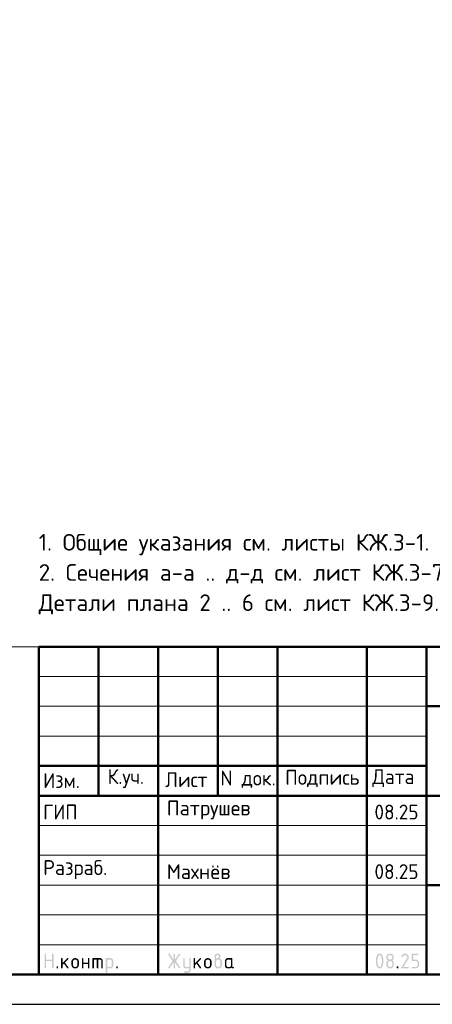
# Model space of a CAD drawing. Header units: millimetres. Extents: x 0 to 59400, y 0 to 42000.
# Tile 18 of 31: x 40082 to 46994, y 0 to 16519. Entities that reach past the tile are written whole.
import ezdxf

# ---------------------------------------------------------------- set-up
doc = ezdxf.new("R2010")
doc.units = ezdxf.units.MM
doc.layers.add('Standard', color=7, linetype='Continuous', lineweight=25)
doc.styles.add('ISOCPEUR', font='txt')

msp = doc.modelspace()

# ---------------------------------------------------------------- hatches: boundary and pattern name
at = {"layer": 'Standard', "linetype": 'Continuous', "lineweight": 25, "transparency": 33554687}
for points in [[(40499, 614), (40499, 839), (40499, 840), (40499, 842), (40499, 843), (40500, 844), (40500, 845), (40501, 846), (40501, 847), (40502, 848), (40503, 849), (40504, 850), (40505, 850), (40506, 851), (40507, 851), (40509, 851), (40510, 851), (40512, 851), (40513, 851), (40515, 851), (40516, 851), (40517, 851), (40518, 850), (40519, 850), (40520, 849), (40521, 848), (40522, 847), (40522, 846), (40523, 845), (40523, 844), (40524, 843), (40524, 842), (40524, 840), (40524, 839), (40524, 751), (40624, 751), (40624, 839), (40624, 840), (40624, 842), (40624, 843), (40625, 844), (40625, 845), (40626, 846), (40626, 847), (40627, 848), (40628, 849), (40629, 850), (40630, 850), (40631, 851), (40632, 851), (40633, 851), (40635, 851), (40636, 851), (40638, 851), (40639, 851), (40641, 851), (40642, 851), (40643, 850), (40644, 850), (40645, 849), (40646, 848), (40647, 847), (40647, 846), (40648, 845), (40648, 844), (40649, 843), (40649, 842), (40649, 840), (40649, 839), (40649, 614), (40649, 612), (40649, 611), (40649, 609), (40648, 608), (40648, 607), (40647, 606), (40647, 605), (40646, 604), (40645, 604), (40644, 603), (40643, 602), (40642, 602), (40641, 602), (40639, 601), (40638, 601), (40636, 601), (40635, 601), (40633, 601), (40632, 602), (40631, 602), (40630, 602), (40629, 603), (40628, 604), (40627, 604), (40626, 605), (40626, 606), (40625, 607), (40625, 608), (40624, 609), (40624, 611), (40624, 612), (40624, 614), (40624, 726), (40524, 726), (40524, 614), (40524, 612), (40524, 611), (40524, 609), (40523, 608), (40523, 607), (40522, 606), (40522, 605), (40521, 604), (40520, 604), (40519, 603), (40518, 602), (40517, 602), (40516, 602), (40515, 601), (40513, 601), (40512, 601), (40510, 601), (40509, 601), (40507, 602), (40506, 602), (40505, 602), (40504, 603), (40503, 604), (40502, 604), (40501, 605), (40501, 606), (40500, 607), (40500, 608), (40499, 609), (40499, 611), (40499, 612)], [(42659, 704), (42594, 607), (42593, 605), (42592, 604), (42591, 603), (42590, 603), (42588, 602), (42587, 602), (42585, 601), (42583, 601), (42582, 601), (42580, 601), (42579, 602), (42578, 602), (42577, 603), (42576, 603), (42575, 604), (42574, 605), (42573, 605), (42573, 606), (42572, 607), (42572, 609), (42571, 610), (42571, 611), (42571, 613), (42571, 614), (42571, 616), (42572, 618), (42572, 619), (42573, 621), (42643, 726), (42573, 832), (42572, 833), (42572, 835), (42571, 837), (42571, 838), (42571, 840), (42571, 841), (42571, 843), (42572, 844), (42572, 845), (42573, 846), (42573, 847), (42574, 848), (42575, 849), (42576, 849), (42577, 850), (42578, 850), (42579, 851), (42581, 851), (42582, 851), (42584, 851), (42585, 851), (42587, 851), (42588, 851), (42589, 850), (42591, 849), (42592, 848), (42593, 847), (42594, 846), (42659, 749), (42659, 839), (42659, 840), (42659, 842), (42659, 843), (42659, 844), (42660, 845), (42660, 846), (42661, 847), (42662, 848), (42662, 849), (42663, 850), (42664, 850), (42666, 851), (42667, 851), (42668, 851), (42669, 851), (42671, 851), (42673, 851), (42674, 851), (42675, 851), (42677, 851), (42678, 850), (42679, 850), (42680, 849), (42680, 848), (42681, 847), (42682, 846), (42682, 845), (42683, 844), (42683, 843), (42683, 842), (42684, 840), (42684, 839), (42684, 749), (42748, 846), (42749, 847), (42750, 848), (42751, 849), (42753, 850), (42754, 851), (42756, 851), (42757, 851), (42759, 851), (42760, 851), (42761, 851), (42762, 851), (42763, 850), (42765, 850), (42766, 849), (42767, 848), (42767, 847), (42768, 847), (42769, 846), (42770, 845), (42770, 843), (42771, 842), (42771, 841), (42771, 840), (42771, 839), (42771, 837), (42771, 835), (42770, 833), (42769, 832), (42699, 726), (42769, 621), (42770, 619), (42771, 617), (42771, 616), (42771, 614), (42771, 613), (42771, 611), (42771, 610), (42770, 609), (42770, 608), (42769, 607), (42768, 606), (42768, 605), (42767, 604), (42766, 603), (42765, 603), (42764, 602), (42763, 602), (42761, 602), (42760, 601), (42759, 601), (42757, 601), (42756, 602), (42754, 602), (42753, 603), (42751, 603), (42750, 604), (42749, 605), (42748, 607), (42684, 704), (42684, 614), (42684, 612), (42683, 611), (42683, 609), (42683, 608), (42682, 607), (42682, 606), (42681, 605), (42680, 604), (42680, 604), (42679, 603), (42678, 602), (42677, 602), (42675, 602), (42674, 601), (42673, 601), (42671, 601), (42669, 601), (42668, 601), (42667, 602), (42666, 602), (42664, 602), (42663, 603), (42662, 604), (42662, 604), (42661, 605), (42660, 606), (42660, 607), (42659, 608), (42659, 609), (42659, 611), (42659, 612), (42659, 614)], [(46537, 851), (46540, 851), (46544, 851), (46547, 851), (46550, 850), (46553, 850), (46556, 849), (46558, 848), (46561, 847), (46564, 846), (46567, 844), (46569, 843), (46572, 841), (46574, 839), (46577, 837), (46579, 835), (46581, 833), (46584, 831), (46586, 828), (46588, 826), (46589, 823), (46591, 821), (46592, 818), (46594, 816), (46595, 813), (46596, 810), (46597, 807), (46598, 804), (46598, 801), (46599, 798), (46599, 795), (46600, 792), (46600, 789), (46600, 784), (46599, 780), (46598, 775), (46597, 771), (46595, 766), (46593, 762), (46591, 757), (46588, 753), (46510, 626), (46587, 626), (46589, 626), (46590, 626), (46591, 626), (46593, 626), (46594, 625), (46595, 625), (46596, 624), (46597, 623), (46597, 622), (46598, 621), (46598, 620), (46599, 619), (46599, 618), (46599, 617), (46600, 615), (46600, 614), (46600, 612), (46599, 611), (46599, 610), (46599, 608), (46598, 607), (46598, 606), (46597, 605), (46597, 604), (46596, 604), (46595, 603), (46594, 602), (46593, 602), (46591, 602), (46590, 601), (46589, 601), (46587, 601), (46487, 601), (46486, 601), (46484, 601), (46483, 602), (46482, 602), (46481, 602), (46480, 603), (46479, 604), (46478, 604), (46477, 605), (46476, 606), (46476, 607), (46475, 608), (46475, 609), (46475, 611), (46475, 612), (46475, 614), (46475, 616), (46475, 617), (46476, 619), (46477, 621), (46568, 768), (46570, 771), (46571, 773), (46572, 776), (46573, 778), (46574, 781), (46574, 783), (46575, 786), (46575, 789), (46575, 793), (46574, 796), (46573, 800), (46572, 803), (46571, 806), (46568, 809), (46566, 813), (46564, 815), (46561, 818), (46558, 820), (46555, 822), (46552, 823), (46548, 825), (46545, 826), (46541, 826), (46537, 826), (46535, 826), (46532, 826), (46529, 825), (46527, 824), (46524, 823), (46522, 822), (46519, 820), (46517, 818), (46514, 816), (46512, 814), (46510, 812), (46507, 809), (46505, 806), (46503, 802), (46500, 799), (46498, 795), (46497, 793), (46496, 792), (46495, 791), (46494, 790), (46492, 790), (46491, 789), (46489, 789), (46487, 789), (46486, 789), (46484, 789), (46483, 789), (46482, 790), (46481, 790), (46480, 791), (46479, 791), (46478, 792), (46477, 793), (46476, 794), (46476, 795), (46475, 796), (46475, 797), (46475, 798), (46475, 800), (46475, 801), (46475, 803), (46475, 804), (46475, 805), (46476, 806), (46479, 812), (46482, 817), (46485, 822), (46488, 826), (46492, 830), (46495, 834), (46499, 837), (46503, 840), (46507, 843), (46511, 845), (46515, 847), (46519, 848), (46523, 850), (46528, 851), (46532, 851)], [(46650, 739), (46650, 839), (46650, 840), (46650, 842), (46650, 843), (46650, 844), (46651, 845), (46651, 846), (46652, 847), (46653, 848), (46653, 849), (46654, 850), (46655, 850), (46657, 851), (46658, 851), (46659, 851), (46660, 851), (46662, 851), (46749, 851), (46751, 851), (46752, 851), (46754, 851), (46755, 851), (46756, 850), (46757, 850), (46758, 849), (46759, 848), (46759, 847), (46760, 846), (46761, 845), (46761, 844), (46761, 843), (46762, 842), (46762, 840), (46762, 839), (46762, 837), (46762, 836), (46761, 834), (46761, 833), (46761, 832), (46760, 831), (46759, 830), (46759, 829), (46758, 829), (46757, 828), (46756, 827), (46755, 827), (46754, 827), (46752, 826), (46751, 826), (46749, 826), (46675, 826), (46675, 751), (46712, 751), (46715, 751), (46718, 751), (46721, 751), (46724, 750), (46727, 750), (46730, 749), (46733, 748), (46736, 747), (46739, 746), (46741, 744), (46744, 743), (46747, 741), (46749, 739), (46751, 737), (46754, 735), (46756, 733), (46758, 731), (46760, 728), (46762, 726), (46764, 723), (46766, 721), (46767, 718), (46769, 715), (46770, 713), (46771, 710), (46772, 707), (46773, 704), (46773, 701), (46774, 698), (46774, 695), (46774, 692), (46774, 689), (46774, 664), (46774, 661), (46774, 657), (46774, 654), (46773, 651), (46773, 648), (46772, 645), (46771, 643), (46770, 640), (46769, 637), (46767, 634), (46766, 632), (46764, 629), (46762, 627), (46760, 624), (46758, 622), (46756, 620), (46754, 617), (46751, 615), (46749, 613), (46746, 612), (46744, 610), (46741, 608), (46739, 607), (46736, 606), (46733, 605), (46730, 604), (46727, 603), (46724, 602), (46721, 602), (46718, 602), (46715, 601), (46712, 601), (46662, 601), (46660, 601), (46659, 601), (46658, 602), (46657, 602), (46655, 602), (46654, 603), (46653, 604), (46653, 604), (46652, 605), (46651, 606), (46651, 607), (46650, 608), (46650, 610), (46650, 611), (46650, 612), (46650, 614), (46650, 615), (46650, 617), (46650, 618), (46650, 619), (46651, 620), (46651, 621), (46652, 622), (46653, 623), (46653, 624), (46654, 625), (46655, 625), (46657, 626), (46658, 626), (46659, 626), (46660, 626), (46662, 626), (46712, 626), (46716, 626), (46719, 627), (46723, 628), (46726, 629), (46730, 630), (46733, 632), (46736, 634), (46738, 637), (46741, 640), (46743, 643), (46745, 646), (46747, 649), (46748, 653), (46749, 656), (46749, 660), (46749, 664), (46749, 689), (46749, 693), (46749, 696), (46748, 700), (46747, 703), (46745, 707), (46743, 710), (46741, 713), (46738, 715), (46736, 718), (46733, 720), (46730, 722), (46726, 724), (46723, 725), (46719, 726), (46716, 726), (46712, 726), (46662, 726), (46660, 726), (46659, 726), (46658, 727), (46657, 727), (46655, 727), (46654, 728), (46653, 729), (46653, 729), (46652, 730), (46651, 731), (46651, 732), (46650, 733), (46650, 734), (46650, 736), (46650, 737)], [(40799, 694), (40878, 773), (40878, 773), (40879, 774), (40880, 775), (40882, 775), (40883, 776), (40884, 776), (40885, 776), (40886, 776), (40888, 776), (40889, 776), (40891, 776), (40892, 775), (40893, 775), (40894, 774), (40895, 774), (40896, 773), (40897, 772), (40897, 771), (40898, 770), (40898, 769), (40899, 768), (40899, 767), (40899, 765), (40899, 764), (40899, 762), (40899, 761), (40898, 760), (40898, 759), (40897, 758), (40897, 757), (40896, 756), (40895, 755), (40840, 700), (40896, 621), (40898, 619), (40898, 617), (40899, 616), (40899, 614), (40899, 612), (40899, 611), (40899, 609), (40898, 608), (40898, 607), (40897, 606), (40897, 605), (40896, 604), (40895, 604), (40894, 603), (40893, 602), (40892, 602), (40891, 602), (40889, 601), (40888, 601), (40886, 601), (40885, 601), (40883, 602), (40882, 602), (40880, 603), (40879, 603), (40878, 604), (40877, 605), (40876, 607), (40822, 682), (40799, 659), (40799, 614), (40799, 612), (40799, 611), (40799, 609), (40798, 608), (40798, 607), (40797, 606), (40797, 605), (40796, 604), (40795, 604), (40794, 603), (40793, 602), (40792, 602), (40791, 602), (40789, 601), (40788, 601), (40786, 601), (40785, 601), (40783, 601), (40782, 602), (40781, 602), (40780, 602), (40779, 603), (40778, 604), (40777, 604), (40776, 605), (40776, 606), (40775, 607), (40775, 608), (40774, 609), (40774, 611), (40774, 612), (40774, 614), (40774, 764), (40774, 765), (40774, 767), (40774, 768), (40775, 769), (40775, 770), (40776, 771), (40776, 772), (40777, 773), (40778, 774), (40779, 774), (40780, 775), (40781, 775), (40782, 776), (40783, 776), (40785, 776), (40786, 776), (40788, 776), (40789, 776), (40791, 776), (40792, 775), (40793, 775), (40794, 774), (40795, 774), (40796, 773), (40797, 772), (40797, 771), (40798, 770), (40798, 769), (40799, 768), (40799, 767), (40799, 765), (40799, 764)], [(41149, 676), (41149, 614), (41149, 612), (41148, 611), (41148, 609), (41148, 608), (41147, 607), (41147, 606), (41146, 605), (41146, 604), (41145, 604), (41144, 603), (41143, 602), (41142, 602), (41140, 602), (41139, 601), (41138, 601), (41136, 601), (41135, 601), (41133, 601), (41132, 602), (41131, 602), (41129, 602), (41129, 603), (41128, 604), (41127, 604), (41126, 605), (41125, 606), (41125, 607), (41124, 608), (41124, 609), (41124, 611), (41124, 612), (41124, 614), (41124, 764), (41124, 765), (41124, 767), (41124, 768), (41124, 769), (41125, 770), (41125, 771), (41126, 772), (41127, 773), (41128, 774), (41129, 774), (41129, 775), (41131, 775), (41132, 776), (41133, 776), (41135, 776), (41136, 776), (41138, 776), (41139, 776), (41140, 776), (41142, 775), (41143, 775), (41144, 774), (41145, 774), (41146, 773), (41146, 772), (41147, 771), (41147, 770), (41148, 769), (41148, 768), (41148, 767), (41149, 765), (41149, 764), (41149, 701), (41223, 701), (41223, 764), (41223, 765), (41224, 767), (41224, 768), (41224, 769), (41225, 770), (41225, 771), (41226, 772), (41226, 773), (41227, 774), (41228, 774), (41229, 775), (41230, 775), (41232, 776), (41233, 776), (41234, 776), (41236, 776), (41237, 776), (41239, 776), (41240, 776), (41241, 775), (41243, 775), (41243, 774), (41244, 774), (41245, 773), (41246, 772), (41247, 771), (41247, 770), (41248, 769), (41248, 768), (41248, 767), (41248, 765), (41248, 764), (41248, 614), (41248, 612), (41248, 611), (41248, 609), (41248, 608), (41247, 607), (41247, 606), (41246, 605), (41245, 604), (41244, 604), (41243, 603), (41243, 602), (41241, 602), (41240, 602), (41239, 601), (41237, 601), (41236, 601), (41234, 601), (41233, 601), (41232, 602), (41230, 602), (41229, 602), (41228, 603), (41227, 604), (41226, 604), (41226, 605), (41225, 606), (41225, 607), (41224, 608), (41224, 609), (41224, 611), (41223, 612), (41223, 614), (41223, 676)], [(41311, 776), (41423, 776), (41426, 776), (41428, 776), (41431, 776), (41433, 775), (41436, 775), (41438, 774), (41440, 773), (41443, 773), (41445, 772), (41447, 770), (41449, 769), (41451, 768), (41453, 767), (41455, 765), (41457, 763), (41459, 762), (41461, 760), (41462, 758), (41464, 756), (41465, 754), (41467, 752), (41468, 750), (41469, 748), (41470, 745), (41471, 743), (41471, 741), (41472, 739), (41472, 736), (41473, 734), (41473, 731), (41473, 729), (41473, 726), (41473, 614), (41473, 612), (41473, 611), (41473, 609), (41473, 608), (41472, 607), (41472, 606), (41471, 605), (41470, 604), (41469, 604), (41468, 603), (41467, 602), (41466, 602), (41465, 602), (41464, 601), (41462, 601), (41461, 601), (41459, 601), (41458, 601), (41457, 602), (41455, 602), (41454, 602), (41453, 603), (41452, 604), (41451, 604), (41451, 605), (41450, 606), (41449, 607), (41449, 608), (41449, 609), (41448, 611), (41448, 612), (41448, 614), (41448, 726), (41448, 729), (41448, 731), (41447, 734), (41446, 736), (41446, 738), (41444, 740), (41443, 742), (41441, 744), (41439, 746), (41437, 747), (41435, 748), (41433, 749), (41431, 750), (41428, 751), (41426, 751), (41423, 751), (41398, 751), (41398, 614), (41398, 612), (41398, 611), (41398, 609), (41398, 608), (41397, 607), (41397, 606), (41396, 605), (41395, 604), (41395, 604), (41394, 603), (41393, 602), (41391, 602), (41390, 602), (41389, 601), (41387, 601), (41386, 601), (41384, 601), (41383, 601), (41382, 602), (41380, 602), (41379, 602), (41378, 603), (41377, 604), (41377, 604), (41376, 605), (41375, 606), (41375, 607), (41374, 608), (41374, 609), (41374, 611), (41373, 612), (41373, 614), (41373, 751), (41324, 751), (41324, 614), (41324, 612), (41323, 611), (41323, 609), (41323, 608), (41322, 607), (41322, 606), (41321, 605), (41320, 604), (41320, 604), (41319, 603), (41318, 602), (41316, 602), (41315, 602), (41314, 601), (41313, 601), (41311, 601), (41309, 601), (41308, 601), (41307, 602), (41306, 602), (41304, 602), (41303, 603), (41302, 604), (41302, 604), (41301, 605), (41300, 606), (41300, 607), (41299, 608), (41299, 609), (41299, 611), (41298, 612), (41298, 614), (41298, 764), (41298, 765), (41299, 767), (41299, 768), (41299, 769), (41300, 770), (41300, 771), (41301, 772), (41302, 773), (41302, 774), (41303, 774), (41304, 775), (41305, 775), (41307, 776), (41308, 776), (41309, 776)], [(42921, 576), (42921, 601), (42871, 601), (42868, 601), (42866, 602), (42863, 602), (42861, 602), (42858, 603), (42856, 603), (42854, 604), (42852, 605), (42849, 606), (42847, 607), (42845, 608), (42843, 609), (42841, 611), (42839, 612), (42837, 614), (42836, 616), (42834, 618), (42832, 620), (42831, 622), (42829, 624), (42828, 626), (42827, 628), (42826, 630), (42825, 632), (42824, 634), (42823, 637), (42822, 639), (42822, 641), (42822, 644), (42821, 646), (42821, 649), (42821, 651), (42821, 764), (42821, 765), (42821, 767), (42821, 768), (42822, 769), (42822, 770), (42823, 771), (42823, 772), (42824, 773), (42825, 774), (42826, 774), (42827, 775), (42828, 775), (42829, 776), (42831, 776), (42832, 776), (42834, 776), (42835, 776), (42837, 776), (42838, 776), (42839, 775), (42840, 775), (42841, 774), (42842, 774), (42843, 773), (42844, 772), (42844, 771), (42845, 770), (42845, 769), (42846, 768), (42846, 767), (42846, 765), (42846, 764), (42846, 651), (42846, 649), (42847, 646), (42847, 644), (42848, 642), (42849, 640), (42850, 638), (42852, 636), (42854, 634), (42855, 632), (42857, 630), (42859, 629), (42862, 628), (42864, 627), (42866, 627), (42868, 626), (42871, 626), (42921, 626), (42921, 764), (42921, 765), (42921, 767), (42921, 768), (42922, 769), (42922, 770), (42923, 771), (42923, 772), (42924, 773), (42925, 774), (42926, 774), (42927, 775), (42928, 775), (42929, 776), (42930, 776), (42932, 776), (42933, 776), (42935, 776), (42936, 776), (42938, 776), (42939, 775), (42940, 775), (42941, 774), (42942, 774), (42943, 773), (42944, 772), (42944, 771), (42945, 770), (42945, 769), (42945, 768), (42946, 767), (42946, 765), (42946, 764), (42946, 576), (42946, 574), (42946, 571), (42945, 569), (42945, 566), (42945, 564), (42944, 562), (42943, 559), (42942, 557), (42941, 555), (42940, 553), (42939, 551), (42938, 549), (42937, 547), (42935, 545), (42933, 543), (42932, 541), (42930, 539), (42928, 538), (42926, 536), (42924, 535), (42922, 533), (42920, 532), (42918, 531), (42916, 530), (42914, 529), (42911, 528), (42909, 528), (42907, 527), (42904, 527), (42902, 527), (42899, 526), (42897, 526), (42846, 526), (42845, 526), (42843, 527), (42842, 527), (42841, 527), (42840, 528), (42839, 528), (42838, 529), (42837, 529), (42836, 530), (42835, 531), (42835, 532), (42834, 533), (42834, 535), (42834, 536), (42834, 537), (42834, 539), (42834, 540), (42834, 541), (42834, 542), (42835, 544), (42835, 545), (42836, 546), (42836, 547), (42837, 548), (42838, 549), (42839, 549), (42840, 550), (42842, 550), (42843, 551), (42844, 551), (42845, 551), (42846, 551), (42896, 551), (42899, 551), (42901, 552), (42903, 552), (42906, 553), (42908, 554), (42910, 555), (42912, 557), (42914, 558), (42915, 560), (42917, 562), (42918, 564), (42919, 566), (42920, 568), (42920, 571), (42921, 573)], [(43021, 694), (43100, 773), (43100, 773), (43101, 774), (43102, 775), (43104, 775), (43105, 776), (43106, 776), (43107, 776), (43108, 776), (43110, 776), (43111, 776), (43113, 776), (43114, 775), (43115, 775), (43116, 774), (43117, 774), (43118, 773), (43119, 772), (43119, 771), (43120, 770), (43120, 769), (43121, 768), (43121, 767), (43121, 765), (43121, 764), (43121, 762), (43121, 761), (43121, 760), (43120, 759), (43120, 758), (43119, 757), (43118, 756), (43117, 755), (43062, 700), (43119, 621), (43120, 619), (43120, 617), (43121, 616), (43121, 614), (43121, 612), (43121, 611), (43121, 609), (43120, 608), (43120, 607), (43119, 606), (43119, 605), (43118, 604), (43117, 604), (43116, 603), (43115, 602), (43114, 602), (43113, 602), (43111, 601), (43110, 601), (43108, 601), (43107, 601), (43105, 602), (43104, 602), (43103, 603), (43101, 603), (43100, 604), (43099, 605), (43098, 607), (43044, 682), (43021, 659), (43021, 614), (43021, 612), (43021, 611), (43021, 609), (43020, 608), (43020, 607), (43019, 606), (43019, 605), (43018, 604), (43017, 604), (43016, 603), (43015, 602), (43014, 602), (43013, 602), (43011, 601), (43010, 601), (43008, 601), (43007, 601), (43006, 601), (43004, 602), (43003, 602), (43002, 602), (43001, 603), (43000, 604), (42999, 604), (42998, 605), (42998, 606), (42997, 607), (42997, 608), (42996, 609), (42996, 611), (42996, 612), (42996, 614), (42996, 764), (42996, 765), (42996, 767), (42996, 768), (42997, 769), (42997, 770), (42998, 771), (42998, 772), (42999, 773), (43000, 774), (43001, 774), (43002, 775), (43003, 775), (43004, 776), (43006, 776), (43007, 776), (43008, 776), (43010, 776), (43011, 776), (43013, 776), (43014, 775), (43015, 775), (43016, 774), (43017, 774), (43018, 773), (43019, 772), (43019, 771), (43020, 770), (43020, 769), (43021, 768), (43021, 767), (43021, 765), (43021, 764)], [(40699, 626), (40699, 628), (40699, 629), (40699, 631), (40700, 632), (40700, 633), (40701, 634), (40701, 635), (40702, 636), (40703, 637), (40704, 637), (40705, 638), (40706, 638), (40707, 638), (40709, 639), (40710, 639), (40712, 639), (40713, 639), (40714, 639), (40716, 638), (40717, 638), (40718, 638), (40719, 637), (40720, 637), (40721, 636), (40722, 635), (40722, 634), (40723, 633), (40723, 632), (40724, 631), (40724, 629), (40724, 628), (40724, 626), (40724, 614), (40724, 612), (40724, 611), (40724, 610), (40723, 608), (40723, 607), (40722, 606), (40722, 605), (40721, 604), (40720, 604), (40719, 603), (40718, 602), (40717, 602), (40716, 602), (40714, 601), (40713, 601), (40712, 601), (40710, 601), (40709, 601), (40707, 602), (40706, 602), (40705, 602), (40704, 603), (40703, 604), (40702, 604), (40701, 605), (40701, 606), (40700, 607), (40700, 608), (40699, 610), (40699, 611), (40699, 612), (40699, 614)], [(41698, 626), (41698, 628), (41698, 629), (41699, 631), (41699, 632), (41699, 633), (41700, 634), (41701, 635), (41701, 636), (41702, 637), (41703, 637), (41704, 638), (41705, 638), (41707, 638), (41708, 639), (41709, 639), (41711, 639), (41712, 639), (41714, 639), (41715, 638), (41716, 638), (41717, 638), (41718, 637), (41719, 637), (41720, 636), (41721, 635), (41722, 634), (41722, 633), (41723, 632), (41723, 631), (41723, 629), (41723, 628), (41723, 626), (41723, 614), (41723, 612), (41723, 611), (41723, 610), (41723, 608), (41722, 607), (41722, 606), (41721, 605), (41720, 604), (41719, 604), (41718, 603), (41717, 602), (41716, 602), (41715, 602), (41714, 601), (41712, 601), (41711, 601), (41709, 601), (41708, 601), (41707, 602), (41705, 602), (41704, 602), (41703, 603), (41702, 604), (41701, 604), (41701, 605), (41700, 606), (41699, 607), (41699, 608), (41699, 610), (41698, 611), (41698, 612), (41698, 614)], [(46400, 626), (46400, 628), (46400, 629), (46400, 631), (46401, 632), (46401, 633), (46402, 634), (46402, 635), (46403, 636), (46404, 637), (46405, 637), (46406, 638), (46407, 638), (46408, 638), (46409, 639), (46411, 639), (46412, 639), (46414, 639), (46415, 639), (46417, 638), (46418, 638), (46419, 638), (46420, 637), (46421, 637), (46422, 636), (46423, 635), (46423, 634), (46424, 633), (46424, 632), (46424, 631), (46425, 629), (46425, 628), (46425, 626), (46425, 614), (46425, 612), (46425, 611), (46424, 610), (46424, 608), (46424, 607), (46423, 606), (46423, 605), (46422, 604), (46421, 604), (46420, 603), (46419, 602), (46418, 602), (46417, 602), (46415, 601), (46414, 601), (46412, 601), (46411, 601), (46409, 601), (46408, 602), (46407, 602), (46406, 602), (46405, 603), (46404, 604), (46403, 604), (46402, 605), (46402, 606), (46401, 607), (46401, 608), (46400, 610), (46400, 611), (46400, 612), (46400, 614)]]:
    msp.add_hatch(color=7, dxfattribs=at).paths.add_polyline_path(points, flags=16)
h = msp.add_hatch(color=7, dxfattribs=at)
h.paths.add_polyline_path([(43371, 764), (43375, 767), (43379, 769), (43382, 772), (43386, 773), (43390, 775), (43393, 775), (43397, 776), (43400, 776), (43402, 776), (43404, 777), (43406, 777), (43407, 778), (43409, 779), (43411, 781), (43413, 783), (43414, 785), (43416, 787), (43417, 789), (43418, 791), (43419, 793), (43420, 795), (43420, 797), (43421, 799), (43421, 801), (43421, 804), (43420, 806), (43420, 809), (43419, 811), (43418, 813), (43417, 815), (43415, 817), (43414, 819), (43412, 821), (43410, 822), (43408, 824), (43405, 824), (43403, 825), (43401, 826), (43398, 826), (43396, 826), (43393, 826), (43391, 826), (43388, 825), (43386, 824), (43384, 823), (43382, 822), (43380, 821), (43378, 819), (43376, 817), (43375, 815), (43373, 813), (43373, 811), (43372, 809), (43371, 806), (43371, 804), (43371, 801)])
h.paths.add_polyline_path([(43433, 771), (43437, 769), (43441, 767), (43445, 765), (43448, 762), (43452, 759), (43455, 756), (43458, 752), (43460, 748), (43463, 744), (43465, 740), (43467, 736), (43468, 732), (43469, 727), (43470, 723), (43470, 718), (43470, 714), (43470, 664), (43470, 661), (43470, 657), (43470, 654), (43469, 651), (43469, 648), (43468, 645), (43467, 642), (43466, 640), (43465, 637), (43463, 634), (43462, 632), (43460, 629), (43458, 627), (43456, 624), (43454, 622), (43452, 619), (43450, 617), (43448, 615), (43445, 613), (43443, 612), (43440, 610), (43437, 608), (43435, 607), (43432, 606), (43429, 605), (43426, 604), (43424, 603), (43421, 602), (43418, 602), (43414, 602), (43411, 601), (43408, 601), (43405, 601), (43402, 602), (43399, 602), (43396, 602), (43393, 603), (43390, 604), (43387, 605), (43384, 606), (43381, 607), (43379, 608), (43376, 610), (43373, 612), (43371, 613), (43368, 615), (43366, 617), (43364, 620), (43362, 622), (43360, 624), (43358, 627), (43356, 629), (43354, 632), (43353, 634), (43351, 637), (43350, 640), (43349, 643), (43348, 645), (43347, 648), (43347, 651), (43346, 654), (43346, 657), (43346, 661), (43346, 664), (43346, 801), (43346, 804), (43346, 806), (43346, 809), (43347, 811), (43347, 814), (43348, 816), (43348, 818), (43349, 821), (43350, 823), (43351, 825), (43353, 827), (43354, 829), (43355, 831), (43357, 833), (43358, 835), (43360, 837), (43362, 839), (43364, 840), (43366, 842), (43368, 843), (43370, 845), (43372, 846), (43374, 847), (43376, 848), (43379, 849), (43381, 849), (43383, 850), (43386, 850), (43388, 851), (43390, 851), (43393, 851), (43396, 851), (43398, 851), (43401, 851), (43403, 851), (43406, 850), (43408, 850), (43410, 849), (43413, 849), (43415, 848), (43417, 847), (43419, 846), (43421, 844), (43423, 843), (43425, 842), (43427, 840), (43429, 839), (43431, 837), (43433, 835), (43434, 833), (43436, 831), (43437, 829), (43439, 827), (43440, 825), (43441, 823), (43442, 821), (43443, 818), (43443, 816), (43444, 814), (43445, 811), (43445, 809), (43445, 806), (43445, 804), (43445, 801), (43445, 797), (43445, 792), (43444, 788), (43442, 784), (43441, 781), (43438, 777), (43436, 774)], flags=16)
h.paths.add_polyline_path([(43445, 664), (43445, 714), (43445, 718), (43445, 721), (43444, 725), (43443, 728), (43441, 732), (43439, 735), (43437, 738), (43435, 740), (43432, 743), (43429, 745), (43426, 747), (43423, 749), (43419, 750), (43416, 751), (43412, 751), (43408, 751), (43404, 751), (43401, 751), (43397, 750), (43394, 749), (43390, 747), (43387, 745), (43384, 743), (43382, 740), (43379, 738), (43377, 735), (43375, 732), (43373, 728), (43372, 725), (43371, 721), (43371, 718), (43371, 714), (43371, 664), (43371, 660), (43371, 656), (43372, 653), (43373, 649), (43375, 646), (43377, 643), (43379, 640), (43382, 637), (43384, 634), (43387, 632), (43390, 630), (43394, 629), (43397, 628), (43401, 627), (43404, 626), (43408, 626), (43412, 626), (43416, 627), (43419, 628), (43423, 629), (43426, 630), (43429, 633), (43432, 635), (43435, 637), (43437, 640), (43439, 643), (43441, 646), (43443, 649), (43444, 653), (43445, 656), (43445, 660)])
h = msp.add_hatch(color=7, dxfattribs=at)
h.paths.add_polyline_path([(46150, 726), (46150, 734), (46149, 742), (46149, 749), (46148, 756), (46147, 764), (46146, 771), (46145, 778), (46143, 785), (46142, 790), (46141, 795), (46139, 799), (46138, 803), (46136, 807), (46134, 810), (46132, 813), (46131, 816), (46129, 818), (46127, 820), (46124, 822), (46122, 824), (46120, 825), (46118, 826), (46115, 826), (46112, 826), (46110, 826), (46108, 826), (46105, 825), (46103, 824), (46101, 822), (46099, 820), (46096, 818), (46095, 816), (46093, 813), (46091, 810), (46089, 807), (46088, 803), (46086, 799), (46085, 794), (46083, 790), (46082, 785), (46080, 778), (46079, 770), (46078, 763), (46077, 756), (46076, 749), (46076, 741), (46075, 734), (46075, 726), (46075, 719), (46076, 711), (46076, 704), (46077, 696), (46078, 689), (46079, 682), (46080, 675), (46082, 668), (46083, 663), (46084, 658), (46086, 654), (46087, 650), (46089, 646), (46091, 643), (46093, 639), (46094, 637), (46096, 634), (46098, 632), (46101, 630), (46103, 629), (46105, 628), (46107, 627), (46110, 626), (46112, 626), (46115, 626), (46118, 627), (46120, 628), (46122, 629), (46124, 630), (46127, 632), (46129, 634), (46131, 637), (46132, 639), (46134, 643), (46136, 646), (46138, 650), (46139, 654), (46141, 658), (46142, 663), (46143, 668), (46145, 675), (46146, 682), (46147, 689), (46148, 696), (46149, 704), (46149, 711), (46150, 719)])
h.paths.add_polyline_path([(46175, 726), (46175, 721), (46175, 715), (46175, 710), (46174, 705), (46174, 699), (46173, 694), (46173, 689), (46172, 685), (46171, 680), (46171, 675), (46170, 671), (46169, 666), (46168, 662), (46166, 657), (46165, 653), (46164, 649), (46162, 643), (46160, 638), (46157, 633), (46155, 628), (46152, 624), (46149, 620), (46146, 616), (46143, 613), (46140, 610), (46136, 608), (46133, 606), (46129, 604), (46125, 603), (46121, 602), (46117, 601), (46112, 601), (46108, 601), (46104, 602), (46100, 603), (46096, 604), (46092, 606), (46089, 608), (46085, 610), (46082, 613), (46079, 616), (46076, 620), (46073, 624), (46070, 628), (46068, 632), (46065, 638), (46063, 643), (46061, 649), (46060, 653), (46059, 657), (46057, 661), (46056, 666), (46055, 670), (46054, 675), (46054, 680), (46053, 684), (46052, 689), (46052, 694), (46051, 699), (46051, 705), (46050, 710), (46050, 715), (46050, 721), (46050, 726), (46050, 732), (46050, 737), (46050, 743), (46051, 748), (46051, 753), (46052, 758), (46052, 763), (46053, 768), (46054, 773), (46054, 778), (46055, 782), (46056, 787), (46057, 791), (46059, 795), (46060, 800), (46061, 804), (46063, 810), (46065, 815), (46068, 820), (46070, 825), (46073, 829), (46076, 833), (46079, 836), (46082, 839), (46085, 842), (46089, 845), (46092, 847), (46096, 848), (46100, 850), (46104, 851), (46108, 851), (46112, 851), (46117, 851), (46121, 851), (46125, 850), (46129, 848), (46133, 847), (46136, 845), (46140, 842), (46143, 839), (46146, 836), (46149, 833), (46152, 829), (46155, 824), (46157, 820), (46160, 815), (46162, 810), (46164, 804), (46165, 799), (46166, 795), (46168, 791), (46169, 787), (46170, 782), (46171, 777), (46171, 773), (46172, 768), (46173, 763), (46173, 758), (46174, 753), (46174, 748), (46175, 743), (46175, 737), (46175, 732)], flags=16)
h = msp.add_hatch(color=7, dxfattribs=at)
h.paths.add_polyline_path([(46287, 626), (46291, 626), (46295, 627), (46298, 628), (46302, 629), (46305, 630), (46308, 632), (46311, 634), (46314, 637), (46317, 640), (46319, 643), (46321, 646), (46322, 649), (46323, 653), (46324, 656), (46325, 660), (46325, 664), (46325, 689), (46325, 693), (46324, 696), (46323, 700), (46322, 703), (46321, 707), (46319, 710), (46316, 713), (46314, 715), (46311, 718), (46308, 720), (46305, 722), (46302, 724), (46298, 725), (46295, 726), (46291, 726), (46287, 726), (46283, 726), (46280, 726), (46276, 725), (46273, 724), (46270, 722), (46267, 720), (46264, 718), (46261, 715), (46258, 713), (46256, 710), (46254, 707), (46253, 703), (46251, 700), (46251, 696), (46250, 693), (46250, 689), (46250, 664), (46250, 660), (46251, 656), (46251, 653), (46253, 649), (46254, 646), (46256, 643), (46258, 640), (46261, 637), (46264, 634), (46267, 632), (46270, 630), (46273, 629), (46276, 628), (46280, 627), (46283, 626)])
h.paths.add_polyline_path([(46287, 601), (46284, 601), (46281, 602), (46278, 602), (46275, 602), (46272, 603), (46269, 604), (46266, 605), (46263, 606), (46261, 607), (46258, 608), (46255, 610), (46253, 612), (46250, 613), (46248, 615), (46245, 617), (46243, 620), (46241, 622), (46239, 624), (46237, 627), (46235, 629), (46234, 632), (46232, 634), (46231, 637), (46230, 640), (46228, 643), (46228, 645), (46227, 648), (46226, 651), (46226, 654), (46225, 657), (46225, 661), (46225, 664), (46225, 689), (46225, 693), (46225, 696), (46226, 700), (46227, 704), (46227, 707), (46228, 710), (46230, 714), (46231, 717), (46233, 720), (46235, 723), (46237, 726), (46239, 729), (46241, 731), (46244, 734), (46247, 736), (46250, 739), (46247, 741), (46244, 744), (46241, 746), (46239, 749), (46237, 752), (46235, 755), (46233, 758), (46231, 761), (46230, 764), (46228, 767), (46227, 771), (46227, 774), (46226, 778), (46225, 781), (46225, 785), (46225, 789), (46225, 792), (46225, 795), (46226, 798), (46226, 801), (46227, 804), (46228, 807), (46228, 810), (46230, 813), (46231, 816), (46232, 818), (46234, 821), (46235, 823), (46237, 826), (46239, 828), (46241, 831), (46243, 833), (46245, 835), (46248, 837), (46250, 839), (46253, 841), (46255, 843), (46258, 844), (46261, 846), (46263, 847), (46266, 848), (46269, 849), (46272, 850), (46275, 850), (46278, 851), (46281, 851), (46284, 851), (46287, 851), (46291, 851), (46294, 851), (46297, 851), (46300, 850), (46303, 850), (46306, 849), (46309, 848), (46311, 847), (46314, 846), (46317, 844), (46319, 843), (46322, 841), (46324, 839), (46327, 837), (46329, 835), (46331, 833), (46334, 831), (46336, 828), (46338, 826), (46339, 823), (46341, 821), (46343, 818), (46344, 816), (46345, 813), (46346, 810), (46347, 807), (46348, 804), (46349, 801), (46349, 798), (46349, 795), (46350, 792), (46350, 789), (46350, 785), (46349, 781), (46349, 778), (46348, 774), (46347, 771), (46346, 767), (46345, 764), (46343, 761), (46342, 758), (46340, 755), (46338, 752), (46336, 749), (46333, 746), (46331, 744), (46328, 741), (46325, 739), (46329, 735), (46333, 732), (46337, 728), (46339, 724), (46342, 719), (46344, 715), (46346, 710), (46347, 705), (46348, 704), (46348, 702), (46348, 701), (46348, 699), (46349, 697), (46349, 695), (46349, 692), (46349, 690), (46349, 687), (46349, 684), (46350, 681), (46350, 678), (46350, 675), (46350, 671), (46350, 668), (46350, 664), (46350, 661), (46349, 657), (46349, 654), (46349, 651), (46348, 648), (46347, 645), (46346, 643), (46345, 640), (46344, 637), (46343, 634), (46341, 632), (46339, 629), (46338, 627), (46336, 624), (46334, 622), (46331, 620), (46329, 617), (46327, 615), (46324, 613), (46322, 612), (46319, 610), (46317, 608), (46314, 607), (46311, 606), (46309, 605), (46306, 604), (46303, 603), (46300, 602), (46297, 602), (46294, 602), (46291, 601)], flags=16)
h.paths.add_polyline_path([(46287, 751), (46291, 751), (46295, 752), (46298, 753), (46302, 754), (46305, 755), (46308, 757), (46311, 759), (46314, 762), (46317, 765), (46319, 768), (46321, 771), (46322, 774), (46323, 778), (46324, 781), (46325, 785), (46325, 789), (46325, 793), (46324, 796), (46323, 800), (46322, 803), (46321, 806), (46319, 809), (46316, 812), (46314, 815), (46311, 818), (46308, 820), (46305, 822), (46302, 823), (46298, 825), (46295, 826), (46291, 826), (46287, 826), (46283, 826), (46280, 826), (46276, 825), (46273, 823), (46270, 822), (46267, 820), (46264, 818), (46261, 815), (46258, 813), (46256, 810), (46254, 807), (46253, 803), (46251, 800), (46251, 796), (46250, 793), (46250, 789), (46250, 785), (46251, 781), (46251, 778), (46253, 774), (46254, 771), (46256, 768), (46258, 765), (46261, 762), (46264, 759), (46267, 757), (46270, 755), (46273, 754), (46276, 753), (46280, 752), (46283, 751)])
h = msp.add_hatch(color=7, dxfattribs=at)
h.paths.add_polyline_path([(40949, 664), (40949, 714), (40949, 717), (40949, 720), (40949, 723), (40950, 726), (40950, 729), (40951, 732), (40952, 735), (40953, 738), (40954, 740), (40956, 743), (40957, 746), (40959, 748), (40961, 751), (40963, 753), (40965, 756), (40967, 758), (40969, 760), (40972, 762), (40974, 764), (40977, 766), (40979, 768), (40982, 769), (40984, 770), (40987, 772), (40990, 773), (40993, 774), (40996, 774), (40999, 775), (41002, 776), (41005, 776), (41008, 776), (41011, 776), (41014, 776), (41018, 776), (41021, 776), (41024, 775), (41027, 774), (41030, 774), (41033, 773), (41035, 772), (41038, 770), (41041, 769), (41043, 768), (41046, 766), (41048, 764), (41051, 762), (41053, 760), (41055, 758), (41058, 756), (41060, 753), (41062, 751), (41063, 749), (41065, 746), (41066, 743), (41068, 741), (41069, 738), (41070, 735), (41071, 732), (41072, 729), (41072, 726), (41073, 723), (41073, 720), (41074, 717), (41074, 714), (41074, 664), (41074, 660), (41073, 657), (41073, 654), (41072, 651), (41072, 648), (41071, 645), (41070, 642), (41069, 640), (41068, 637), (41066, 634), (41065, 632), (41063, 629), (41062, 627), (41060, 624), (41058, 622), (41055, 620), (41053, 617), (41051, 615), (41048, 613), (41046, 612), (41043, 610), (41041, 608), (41038, 607), (41035, 606), (41032, 605), (41029, 604), (41027, 603), (41024, 602), (41021, 602), (41017, 602), (41014, 601), (41011, 601), (41008, 601), (41005, 602), (41002, 602), (40999, 602), (40996, 603), (40993, 604), (40990, 605), (40987, 606), (40984, 607), (40982, 608), (40979, 610), (40977, 612), (40974, 613), (40972, 615), (40969, 617), (40967, 620), (40965, 622), (40963, 624), (40961, 627), (40959, 629), (40957, 632), (40956, 634), (40954, 637), (40953, 640), (40952, 642), (40951, 645), (40950, 648), (40950, 651), (40949, 654), (40949, 657), (40949, 660)], flags=16)
h.paths.add_polyline_path([(41048, 664), (41048, 714), (41048, 718), (41048, 721), (41047, 725), (41046, 728), (41044, 732), (41042, 735), (41040, 738), (41038, 740), (41035, 743), (41032, 745), (41029, 747), (41025, 749), (41022, 750), (41019, 751), (41015, 751), (41011, 751), (41007, 751), (41004, 751), (41000, 750), (40997, 749), (40994, 747), (40990, 745), (40987, 743), (40985, 740), (40982, 738), (40980, 735), (40978, 732), (40977, 728), (40975, 725), (40974, 721), (40974, 718), (40974, 714), (40974, 664), (40974, 660), (40974, 656), (40975, 653), (40977, 649), (40978, 646), (40980, 643), (40982, 640), (40985, 637), (40987, 634), (40990, 632), (40993, 630), (40997, 629), (41000, 628), (41004, 627), (41007, 626), (41011, 626), (41015, 626), (41019, 627), (41022, 628), (41025, 629), (41029, 630), (41032, 633), (41035, 635), (41038, 637), (41040, 640), (41042, 643), (41044, 646), (41046, 649), (41047, 653), (41048, 656), (41048, 660)])
h = msp.add_hatch(color=7, dxfattribs=at)
h.paths.add_polyline_path([(41523, 764), (41523, 765), (41524, 767), (41524, 768), (41524, 769), (41525, 770), (41525, 771), (41526, 772), (41527, 773), (41527, 774), (41528, 774), (41529, 775), (41530, 775), (41532, 776), (41533, 776), (41534, 776), (41536, 776), (41598, 776), (41601, 776), (41603, 776), (41606, 776), (41608, 775), (41611, 775), (41613, 774), (41615, 773), (41618, 773), (41620, 772), (41622, 770), (41624, 769), (41626, 768), (41628, 767), (41630, 765), (41632, 763), (41634, 762), (41636, 760), (41637, 758), (41639, 756), (41640, 754), (41641, 752), (41643, 750), (41644, 748), (41645, 746), (41645, 743), (41646, 741), (41647, 739), (41647, 736), (41648, 734), (41648, 731), (41648, 729), (41648, 726), (41648, 651), (41648, 649), (41648, 646), (41648, 644), (41647, 641), (41647, 639), (41646, 637), (41645, 634), (41645, 632), (41644, 630), (41643, 628), (41641, 626), (41640, 624), (41639, 622), (41637, 620), (41636, 618), (41634, 616), (41632, 614), (41630, 612), (41628, 611), (41626, 609), (41624, 608), (41622, 607), (41620, 606), (41618, 605), (41615, 604), (41613, 603), (41611, 603), (41608, 602), (41606, 602), (41603, 602), (41601, 601), (41598, 601), (41548, 601), (41548, 539), (41548, 537), (41548, 536), (41548, 535), (41548, 533), (41547, 532), (41547, 531), (41546, 530), (41545, 529), (41545, 529), (41544, 528), (41543, 528), (41541, 527), (41540, 527), (41539, 527), (41538, 526), (41536, 526), (41534, 526), (41533, 527), (41532, 527), (41530, 527), (41529, 528), (41528, 528), (41527, 529), (41527, 529), (41526, 530), (41525, 531), (41525, 532), (41524, 533), (41524, 535), (41524, 536), (41523, 537), (41523, 539)], flags=16)
h.paths.add_polyline_path([(41548, 751), (41548, 626), (41598, 626), (41601, 626), (41603, 627), (41606, 627), (41608, 628), (41610, 629), (41612, 630), (41614, 632), (41616, 634), (41618, 635), (41619, 637), (41620, 639), (41621, 642), (41622, 644), (41623, 646), (41623, 649), (41623, 651), (41623, 726), (41623, 729), (41623, 731), (41622, 734), (41621, 736), (41620, 738), (41619, 740), (41618, 742), (41616, 744), (41614, 746), (41612, 747), (41610, 748), (41608, 749), (41606, 750), (41603, 751), (41601, 751), (41598, 751)])
h = msp.add_hatch(color=7, dxfattribs=at)
h.paths.add_polyline_path([(43171, 664), (43171, 714), (43171, 717), (43171, 720), (43171, 723), (43172, 726), (43173, 729), (43173, 732), (43174, 735), (43175, 738), (43177, 740), (43178, 743), (43179, 746), (43181, 748), (43183, 751), (43185, 753), (43187, 756), (43189, 758), (43191, 760), (43194, 762), (43196, 764), (43199, 766), (43201, 768), (43204, 769), (43206, 770), (43209, 772), (43212, 773), (43215, 774), (43218, 774), (43221, 775), (43224, 776), (43227, 776), (43230, 776), (43233, 776), (43236, 776), (43240, 776), (43243, 776), (43246, 775), (43249, 774), (43252, 774), (43255, 773), (43257, 772), (43260, 770), (43263, 769), (43265, 768), (43268, 766), (43271, 764), (43273, 762), (43275, 760), (43278, 758), (43280, 756), (43282, 753), (43284, 751), (43285, 749), (43287, 746), (43289, 743), (43290, 741), (43291, 738), (43292, 735), (43293, 732), (43294, 729), (43294, 726), (43295, 723), (43295, 720), (43296, 717), (43296, 714), (43296, 664), (43296, 660), (43295, 657), (43295, 654), (43294, 651), (43294, 648), (43293, 645), (43292, 642), (43291, 640), (43290, 637), (43288, 634), (43287, 632), (43285, 629), (43284, 627), (43282, 624), (43280, 622), (43277, 620), (43275, 617), (43273, 615), (43270, 613), (43268, 612), (43265, 610), (43263, 608), (43260, 607), (43257, 606), (43254, 605), (43252, 604), (43249, 603), (43246, 602), (43243, 602), (43240, 602), (43236, 601), (43233, 601), (43230, 601), (43227, 602), (43224, 602), (43221, 602), (43218, 603), (43215, 604), (43212, 605), (43209, 606), (43206, 607), (43204, 608), (43201, 610), (43199, 612), (43196, 613), (43194, 615), (43191, 617), (43189, 620), (43187, 622), (43185, 624), (43183, 627), (43181, 629), (43179, 632), (43178, 634), (43177, 637), (43175, 640), (43174, 642), (43173, 645), (43173, 648), (43172, 651), (43171, 654), (43171, 657), (43171, 660)], flags=16)
h.paths.add_polyline_path([(43271, 664), (43271, 714), (43271, 718), (43270, 721), (43269, 725), (43268, 728), (43266, 732), (43264, 735), (43262, 738), (43260, 740), (43257, 743), (43254, 745), (43251, 747), (43248, 749), (43244, 750), (43241, 751), (43237, 751), (43233, 751), (43229, 751), (43226, 751), (43222, 750), (43219, 749), (43216, 747), (43213, 745), (43210, 743), (43207, 740), (43204, 738), (43202, 735), (43200, 732), (43199, 728), (43197, 725), (43197, 721), (43196, 718), (43196, 714), (43196, 664), (43196, 660), (43197, 656), (43197, 653), (43199, 649), (43200, 646), (43202, 643), (43204, 640), (43207, 637), (43209, 634), (43212, 632), (43215, 630), (43219, 629), (43222, 628), (43226, 627), (43229, 626), (43233, 626), (43237, 626), (43241, 627), (43244, 628), (43248, 629), (43251, 630), (43254, 633), (43257, 635), (43260, 637), (43262, 640), (43264, 643), (43266, 646), (43268, 649), (43269, 653), (43270, 656), (43271, 660)])
h = msp.add_hatch(color=7, dxfattribs=at)
h.paths.add_polyline_path([(43620, 751), (43570, 751), (43568, 751), (43565, 751), (43563, 750), (43561, 749), (43559, 748), (43557, 747), (43555, 746), (43553, 744), (43551, 742), (43550, 740), (43548, 738), (43547, 736), (43547, 734), (43546, 731), (43546, 729), (43546, 726), (43546, 651), (43546, 649), (43546, 646), (43547, 644), (43547, 642), (43548, 640), (43550, 638), (43551, 636), (43553, 634), (43555, 632), (43557, 630), (43559, 629), (43561, 628), (43563, 627), (43566, 627), (43568, 626), (43570, 626), (43595, 626), (43598, 626), (43600, 627), (43603, 627), (43605, 628), (43607, 629), (43609, 630), (43611, 632), (43613, 634), (43615, 635), (43616, 637), (43618, 639), (43618, 642), (43619, 644), (43620, 646), (43620, 649), (43620, 651)])
h.paths.add_polyline_path([(43670, 614), (43670, 612), (43670, 611), (43670, 609), (43670, 608), (43669, 607), (43669, 606), (43668, 605), (43667, 604), (43666, 604), (43665, 603), (43664, 602), (43663, 602), (43662, 602), (43661, 601), (43659, 601), (43658, 601), (43653, 601), (43649, 602), (43646, 603), (43642, 605), (43638, 606), (43635, 609), (43632, 611), (43629, 615), (43626, 611), (43622, 609), (43618, 606), (43614, 605), (43610, 603), (43605, 602), (43600, 601), (43595, 601), (43570, 601), (43568, 601), (43565, 602), (43563, 602), (43560, 602), (43558, 603), (43556, 603), (43553, 604), (43551, 605), (43549, 606), (43547, 607), (43545, 608), (43543, 609), (43541, 611), (43539, 612), (43537, 614), (43535, 616), (43533, 618), (43532, 619), (43530, 621), (43529, 623), (43527, 625), (43526, 628), (43525, 630), (43524, 632), (43523, 634), (43523, 636), (43522, 639), (43521, 641), (43521, 644), (43521, 646), (43521, 649), (43521, 651), (43521, 726), (43521, 729), (43521, 731), (43521, 734), (43521, 736), (43522, 739), (43523, 741), (43523, 743), (43524, 746), (43525, 748), (43526, 750), (43527, 752), (43529, 754), (43530, 756), (43532, 758), (43533, 760), (43535, 762), (43537, 763), (43539, 765), (43541, 767), (43543, 768), (43545, 769), (43547, 770), (43549, 772), (43551, 773), (43553, 773), (43556, 774), (43558, 775), (43560, 775), (43563, 776), (43565, 776), (43568, 776), (43570, 776), (43633, 776), (43634, 776), (43636, 776), (43637, 776), (43638, 775), (43639, 775), (43640, 774), (43641, 774), (43642, 773), (43643, 772), (43644, 771), (43644, 770), (43645, 769), (43645, 768), (43645, 767), (43645, 765), (43645, 764), (43645, 639), (43645, 637), (43646, 636), (43646, 634), (43646, 633), (43646, 632), (43647, 631), (43648, 630), (43648, 629), (43649, 629), (43650, 628), (43651, 627), (43652, 627), (43654, 627), (43655, 626), (43656, 626), (43658, 626), (43659, 626), (43661, 626), (43662, 626), (43663, 625), (43664, 625), (43665, 625), (43666, 624), (43667, 623), (43668, 622), (43669, 621), (43669, 620), (43670, 619), (43670, 618), (43670, 617), (43670, 615)], flags=16)

# ---------------------------------------------------------------- linework, layer by layer
at = {"layer": 'Standard', "color": 7, "linetype": 'Continuous', "lineweight": 50, "transparency": 33554687}
for p, q in [((40400, 500), (40400, 6000)), ((40400, 6000), (58900, 6000)), ((41400, 3500), (41400, 6000)), ((42400, 500), (42400, 6000)), ((43400, 3500), (43400, 6000)), ((44400, 500), (44400, 6000)), ((45900, 500), (45900, 6000)), ((46900, 500), (46900, 6000)), ((46900, 5000), (58900, 5000)), ((40400, 4000), (46900, 4000)), ((40400, 4000), (46900, 4000)), ((40400, 3500), (46900, 3500)), ((40400, 3500), (46900, 3500)), ((46900, 3500), (58900, 3500)), ((46900, 2000), (58900, 2000))]:
    msp.add_line(p, q, dxfattribs=at)
at = {"layer": 'Standard', "color": 7, "linetype": 'Continuous', "lineweight": 13, "transparency": 33554687}
for p, q in [((40400, 5500), (46900, 5500)), ((40400, 5000), (46900, 5000)), ((40400, 4500), (46900, 4500)), ((40400, 3000), (46900, 3000)), ((40400, 2500), (46900, 2500)), ((40400, 2500), (46900, 2500)), ((40400, 2000), (46900, 2000)), ((40400, 2000), (46900, 2000)), ((40400, 1500), (46900, 1500)), ((40400, 1000), (46900, 1000))]:
    msp.add_line(p, q, dxfattribs=at)
at = {"layer": 'Standard', "color": 7, "linetype": 'Continuous', "lineweight": 25, "transparency": 33554687}
msp.add_line((40400, 500), (58900, 500), dxfattribs=at)
msp.add_line((40400, 500), (58900, 500), dxfattribs=at)
msp.add_line((40400, 500), (58900, 500), dxfattribs=at)
msp.add_lwpolyline([(0, 0), (59400, 0), (59400, 42000), (0, 42000), (0, 0)], close=True, dxfattribs=at)
at = {"layer": 'Standard', "color": 7, "linetype": 'Continuous', "lineweight": 50, "transparency": 33554687}
msp.add_lwpolyline([(2000, 41500), (58900, 41500), (58900, 500), (2000, 500), (2000, 41500)], close=True, dxfattribs=at)
at = {"layer": 'Standard', "color": 7, "linetype": 'Continuous', "lineweight": 18, "transparency": 33554687}
msp.add_lwpolyline([(58900, 41500), (2000, 41500), (2000, 6000), (58900, 6000), (58900, 41500)], dxfattribs=at)
at = {"layer": 'Standard', "color": 7, "linetype": 'Continuous', "lineweight": 13, "transparency": 33554687}
for points in [[(58900, 500), (40400, 500), (40400, 6000), (58900, 6000), (58900, 500)], [(58900, 6000), (40400, 6000), (40400, 500), (58900, 500), (58900, 6000)]]:
    msp.add_lwpolyline(points, dxfattribs=at)
at = {"layer": 'Standard', "color": 7, "linetype": 'Continuous', "lineweight": 25, "transparency": 33554687}
msp.add_lwpolyline([(58900, 6000), (40400, 6000), (40400, 500), (58900, 500), (58900, 6000)], dxfattribs=at)

# ---------------------------------------------------------------- texts
at = {"layer": 'Standard', "color": 7, "linetype": 'Continuous', "lineweight": 13, "transparency": 33554687, "insert": (40400, 7891), "char_height": 280, "width": 17938.9, "attachment_point": 1, "line_spacing_factor": 1.084337}
msp.add_mtext('\\A1;{\\fISOCPEUR|i0|b0;\\H279.999995;\\W1.000000;\\C7;1. Общие указания см. листы КЖ.3-1.}\\P{\\fISOCPEUR|i0|b0;\\H279.999995;\\W1.000000;\\C7;2. Сечения а-а .. д-д см. лист КЖ.3-7. Сечения е-е .. к-к, деталь плана 1, узел А см. лист КЖ.3-8.}\\P{\\fISOCPEUR|i0|b0;\\H279.999995;\\W1.000000;\\C7;Детали плана 2 .. 6 см. лист КЖ.3-9.}\\P', dxfattribs=at)
at = {"layer": 'Standard', "color": 7, "linetype": 'Continuous', "lineweight": 25, "transparency": 33554687, "char_height": 250, "attachment_point": 7, "style": 'ISOCPEUR'}
for s, insert, width in [('\\W0.93;Изм.', (40474, 3628), 752.89), ('\\W0.93;К.уч.', (41556, 3628), 816.02), ('\\W0.94;Лист', (42519, 3643), 866.92), ('\\W0.95;N док.', (43443, 3631), 1068.12), ('\\W0.96;Подпись', (44529, 3643), 1344.29), ('\\W0.94;Дата', (45988, 3643), 967.74), ('\\W0.92;ГИП', (40474, 3101), 689.61), ('\\W0.97;Патрушев', (42546, 3101), 1670.2), ('\\W0.94;08.25', (46025, 3101), 891.67), ('\\W0.96;Разраб.', (40474, 2101), 1306.55), ('\\W0.96;Махнёв', (42546, 2101), 1243.92), ('\\W0.94;08.25', (46025, 2101), 891.67)]:
    msp.add_mtext(s, dxfattribs=dict(at, insert=insert, width=width))

doc.saveas('drawing.dxf')
